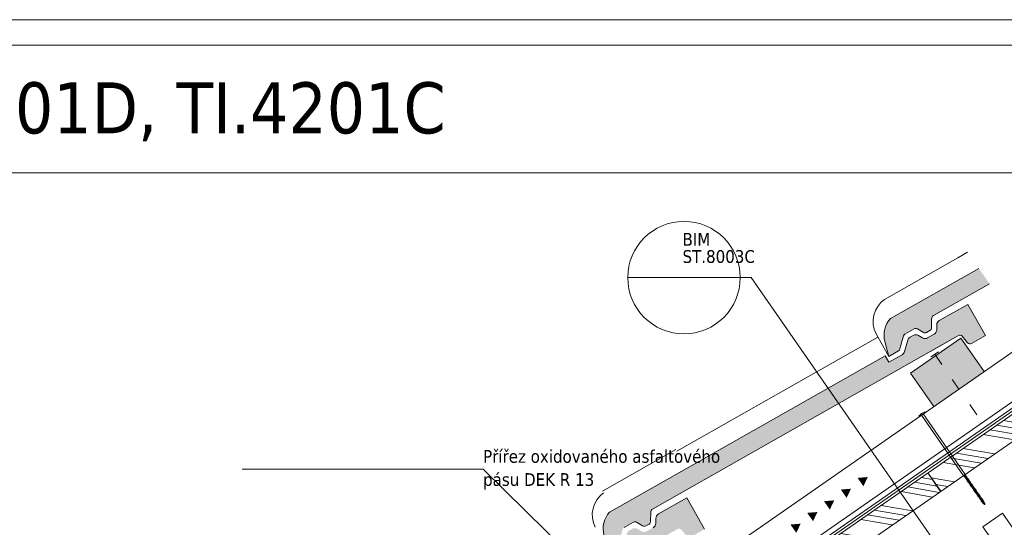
# Model space of a CAD drawing. Header units: millimetres. Extents: x -105824 to -100731, y 43743 to 47488.
# Tile 7 of 25: x -105026 to -104062, y 44981 to 45478. Entities that reach past the tile are written whole.
import ezdxf

# ---------------------------------------------------------------- set-up
doc = ezdxf.new("R2010")
doc.units = ezdxf.units.MM
doc.header["$MEASUREMENT"] = 0
doc.linetypes.add('ASFALT', pattern=[30, 12, -18])
doc.styles.add('GENEROVANÝ_STYL_1', font='tahoma.ttf')
doc.linetypes.add('PE', pattern='A,0,[2,Detail č.2 DETAIL ŘÍMSY1.Shx,S=0.1501,R=0,X=0,Y=0],-0.1501,0', length=0.1501)

msp = doc.modelspace()

# ---------------------------------------------------------------- hatches: boundary and pattern name
at = {"linetype": 'Continuous', "lineweight": 20, "true_color": 0xff6600}
for points in [[(-104133.19, 45185.35, -0.268535), (-104131.39, 45188.41), (-104076.48, 45219.56), (-104086.91, 45234.58), (-104173.47, 45185.48, 0.255685), (-104178.96, 45163.12), (-104175.08, 45148.51), (-104165.62, 45153.88, 0.198911), (-104164.19, 45155.71), (-104160.67, 45168.47, -0.197952), (-104159.24, 45170.29), (-104150.15, 45175.45, -0.267722), (-104147.12, 45175.42), (-104141.08, 45171.88, 0.270431), (-104138.05, 45171.84), (-104134.79, 45173.69, 0.267947), (-104133.26, 45176.31)], [(-104448.37, 44996.09, 0.255685), (-104453.87, 44973.73), (-104449.98, 44959.12), (-104440.52, 44964.49, 0.198911), (-104439.09, 44966.32), (-104435.57, 44979.08, -0.197952), (-104434.14, 44980.9), (-104425.06, 44986.05, -0.267722), (-104422.02, 44986.03), (-104415.99, 44982.49, 0.270431), (-104412.96, 44982.45), (-104409.7, 44984.3, 0.267947), (-104408.16, 44986.92), (-104408.09, 44995.96, -0.268535), (-104406.3, 44999.02), (-104106.99, 45168.81, -0.364957), (-104103.16, 45168.11), (-104097.89, 45161.73, 0.36397), (-104094.05, 45161.02), (-104080.43, 45168.75), (-104097.78, 45199.34), (-104125.61, 45183.55, 0.267947), (-104128.18, 45179.19), (-104128.21, 45174.52, -0.267952), (-104130.77, 45170.16), (-104137.07, 45166.58, -0.267826), (-104142.13, 45166.62), (-104146.15, 45168.99, 0.267949), (-104151.21, 45169.03), (-104154.19, 45167.34, 0.198913), (-104156.57, 45164.28), (-104159.65, 45153.15, -0.198912), (-104162.03, 45150.1), (-104175.1, 45142.69), (-104178.71, 45149.06)], [(-104104.6, 45166.39), (-104153.87, 45132.16), (-104131.05, 45099.31), (-104081.78, 45133.54)], [(-104195.67, 45030.33), (-104205.63, 45029.49), (-104199.92, 45021.28)], [(-104212.09, 45018.91), (-104222.05, 45018.07), (-104216.35, 45009.86)], [(-104723.28, 44806.7, 0.255685), (-104728.77, 44784.34), (-104724.89, 44769.73), (-104715.42, 44775.1, 0.198911), (-104714, 44776.93), (-104710.47, 44789.69, -0.197952), (-104709.05, 44791.51), (-104699.96, 44796.66, -0.267722), (-104696.92, 44796.64), (-104690.89, 44793.1, 0.270431), (-104687.86, 44793.06), (-104684.6, 44794.91, 0.267947), (-104683.06, 44797.52), (-104682.99, 44806.57, -0.268535), (-104681.2, 44809.63), (-104381.89, 44979.41, -0.364957), (-104378.06, 44978.72), (-104372.79, 44972.34, 0.36397), (-104368.96, 44971.63), (-104355.33, 44979.36), (-104372.68, 45009.95), (-104400.52, 44994.16, 0.267947), (-104403.08, 44989.8), (-104403.11, 44985.13, -0.267952), (-104405.68, 44980.76), (-104411.97, 44977.19, -0.267826), (-104417.03, 44977.23), (-104421.06, 44979.6, 0.267949), (-104426.12, 44979.64), (-104429.1, 44977.95, 0.198913), (-104431.48, 44974.89), (-104434.55, 44963.76, -0.198912), (-104436.93, 44960.71), (-104450, 44953.3), (-104453.61, 44959.67)], [(-104228.51, 45007.5), (-104238.48, 45006.66), (-104232.77, 44998.45)], [(-104244.93, 44996.08), (-104254.9, 44995.25), (-104249.19, 44987.03)], [(-104261.36, 44984.67), (-104271.32, 44983.83), (-104265.61, 44975.62)]]:
    msp.add_hatch(color=30, dxfattribs=at).paths.add_polyline_path(points)
h = msp.add_hatch(dxfattribs=at)
h.set_pattern_fill('ANSI34_0001', color=30, style=0, pattern_type=2)
h.set_pattern_definition([(170, (-217132.257, 149208.724), (5.860626, 33.237262), []), (170, (-217136.82, 149215.24), (5.860626, 33.237262), []), (170, (-217141.383, 149221.757), (5.860626, 33.237262), []), (170, (-217145.945, 149228.273), (5.860626, 33.237262), [])])
h.paths.add_polyline_path([(-104136.92, 45034.35), (-104124.36, 45016.28), (-104004.47, 45099.59), (-104017.02, 45117.66)])
h = msp.add_hatch(dxfattribs=at)
h.set_pattern_fill('ANSI34_0001', color=30, style=0, pattern_type=2)
h.set_pattern_definition([(170, (-217251.993, 149125.527), (5.860626, 33.237262), []), (170, (-217256.556, 149132.043), (5.860626, 33.237262), []), (170, (-217261.12, 149138.56), (5.860626, 33.237262), []), (170, (-217265.68, 149145.076), (5.860626, 33.237262), [])])
h.paths.add_polyline_path([(-104256.65, 44951.15), (-104244.1, 44933.08), (-104124.2, 45016.39), (-104136.76, 45034.46)])

# ---------------------------------------------------------------- linework, layer by layer
at = {"color": 154, "linetype": 'Continuous', "lineweight": 13}
for p, q in [((-105548.58, 45328.11), (-103498.58, 45328.11)), ((-104430.52, 45225.55), (-104309.64, 45225.55)), ((-104309.64, 45225.55), (-103939.86, 44693.36)), ((-104063.67, 44995.02), (-104082.92, 44981.75)), ((-103925.79, 44794.99), (-104063.67, 44995.02)), ((-103945.04, 44781.72), (-104082.92, 44981.75))]:
    msp.add_line(p, q, dxfattribs=at)
at = {"color": 48, "linetype": 'Continuous', "lineweight": 20, "true_color": 0x5a400a}
for p, q in [((-104097.93, 45250.43), (-104107.58, 45244.95)), ((-104107.58, 45244.95), (-104179.29, 45204.27)), ((-104175.08, 45148.51), (-104187.56, 45170.51)), ((-104884.38, 44575.86), (-104037.89, 45164.04)), ((-104185.68, 45167.2), (-104382.48, 45055.56)), ((-104153.87, 45132.16), (-104104.6, 45166.39)), ((-104104.6, 45166.39), (-104081.78, 45133.54)), ((-104868.13, 44538.45), (-104015.07, 45131.19)), ((-104153.87, 45132.16), (-104131.05, 45099.31)), ((-104855.86, 44534.8), (-104009.37, 45122.97)), ((-104780.2, 44593.46), (-104012.22, 45127.08)), ((-104843.26, 44516.76), (-103996.78, 45104.93)), ((-104383.59, 45057.23), (-104455.3, 45016.55)), ((-104136.92, 45034.35), (-104124.36, 45016.28)), ((-104136.76, 45034.46), (-104124.2, 45016.39))]:
    msp.add_line(p, q, dxfattribs=at)
at = {"color": 7, "linetype": 'ASFALT', "lineweight": 20}
for p, q in [((-104133.79, 45147.94), (-104126.4, 45153.07)), ((-104130.09, 45150.51), (-104084.44, 45084.81))]:
    msp.add_line(p, q, dxfattribs=at)
at = {"color": 7, "linetype": 'PE', "lineweight": 13}
msp.add_line((-104783.01, 44588.46), (-104010.79, 45125.03), dxfattribs=at)
at = {"color": 7, "linetype": 'Continuous', "lineweight": 20}
for p, q in [((-104139.08, 45093.72), (-104145.45, 45089.31)), ((-104141.3, 45092.19), (-104100.18, 45032.91)), ((-104139.44, 45094.23), (-104140.38, 45093.58)), ((-104139.44, 45094.23), (-104139.08, 45093.72)), ((-104144.86, 45090.47), (-104145.8, 45089.82)), ((-104145.8, 45089.82), (-104145.45, 45089.31)), ((-104143.08, 45090.95), (-104101.97, 45031.67)), ((-104101.36, 45031.61), (-104101.97, 45031.67)), ((-104100.34, 45032.79), (-104101.82, 45031.77)), ((-104101.01, 45031.11), (-104101.36, 45031.61)), ((-104101.28, 45031.69), (-104100.49, 45032.23)), ((-104099.77, 45032.31), (-104101.19, 45030.55)), ((-104101.19, 45030.55), (-104101.01, 45031.11)), ((-104101.19, 45030.55), (-104100.72, 45030.69)), ((-104100.25, 45032.18), (-104101.01, 45031.11)), ((-104100.72, 45030.69), (-104099.95, 45031.76)), ((-104100.72, 45030.69), (-104100.29, 45030.07)), ((-104099.05, 45031.27), (-104100.47, 45029.51)), ((-104100.47, 45029.51), (-104100.29, 45030.07)), ((-104100.34, 45032.32), (-104100.18, 45032.91)), ((-104100.25, 45032.18), (-104100.34, 45032.32)), ((-104099.52, 45031.14), (-104100.29, 45030.07)), ((-104100.25, 45032.18), (-104099.77, 45032.31)), ((-104099.99, 45029.64), (-104099.23, 45030.71)), ((-104099.99, 45029.64), (-104099.56, 45029.02)), ((-104099.95, 45031.76), (-104099.77, 45032.31)), ((-104099.95, 45031.76), (-104099.52, 45031.14)), ((-104098.32, 45030.22), (-104099.74, 45028.46)), ((-104099.74, 45028.46), (-104099.56, 45029.02)), ((-104099.74, 45028.46), (-104099.27, 45028.59)), ((-104098.8, 45030.09), (-104099.56, 45029.02)), ((-104099.52, 45031.14), (-104099.05, 45031.27)), ((-104099.27, 45028.59), (-104098.5, 45029.67)), ((-104099.27, 45028.59), (-104098.83, 45027.97)), ((-104099.23, 45030.71), (-104099.05, 45031.27)), ((-104099.23, 45030.71), (-104098.8, 45030.09)), ((-104097.6, 45029.18), (-104099.01, 45027.42)), ((-104099.01, 45027.42), (-104098.83, 45027.97)), ((-104099.01, 45027.42), (-104098.54, 45027.55)), ((-104098.07, 45029.04), (-104098.83, 45027.97)), ((-104098.8, 45030.09), (-104098.32, 45030.22)), ((-104098.54, 45027.55), (-104097.78, 45028.62)), ((-104098.54, 45027.55), (-104098.11, 45026.93)), ((-104098.5, 45029.67), (-104098.32, 45030.22)), ((-104098.5, 45029.67), (-104098.07, 45029.04)), ((-104096.87, 45028.13), (-104098.29, 45026.37)), ((-104098.29, 45026.37), (-104098.11, 45026.93)), ((-104098.29, 45026.37), (-104097.81, 45026.5)), ((-104097.34, 45028), (-104098.11, 45026.93)), ((-104098.07, 45029.04), (-104097.6, 45029.18)), ((-104097.81, 45026.5), (-104097.05, 45027.57)), ((-104097.81, 45026.5), (-104097.38, 45025.88)), ((-104097.78, 45028.62), (-104097.6, 45029.18)), ((-104097.78, 45028.62), (-104097.34, 45028)), ((-104096.14, 45027.08), (-104097.56, 45025.33)), ((-104097.56, 45025.33), (-104097.38, 45025.88)), ((-104097.56, 45025.33), (-104097.09, 45025.46)), ((-104096.62, 45026.95), (-104097.38, 45025.88)), ((-104097.34, 45028), (-104096.87, 45028.13)), ((-104097.09, 45025.46), (-104096.32, 45026.53)), ((-104097.09, 45025.46), (-104096.66, 45024.84)), ((-104097.05, 45027.57), (-104096.87, 45028.13)), ((-104097.05, 45027.57), (-104096.62, 45026.95)), ((-104095.42, 45026.04), (-104096.84, 45024.28)), ((-104096.84, 45024.28), (-104096.66, 45024.84)), ((-104096.84, 45024.28), (-104096.36, 45024.41)), ((-104095.89, 45025.91), (-104096.66, 45024.84)), ((-104096.62, 45026.95), (-104096.14, 45027.08)), ((-104096.36, 45024.41), (-104095.6, 45025.48)), ((-104096.36, 45024.41), (-104095.93, 45023.79)), ((-104096.32, 45026.53), (-104096.14, 45027.08)), ((-104096.32, 45026.53), (-104095.89, 45025.91)), ((-104094.69, 45024.99), (-104096.11, 45023.23)), ((-104095.17, 45024.86), (-104095.93, 45023.79)), ((-104095.89, 45025.91), (-104095.42, 45026.04)), ((-104095.64, 45023.36), (-104094.87, 45024.44)), ((-104095.6, 45025.48), (-104095.42, 45026.04)), ((-104095.6, 45025.48), (-104095.17, 45024.86)), ((-104093.97, 45023.95), (-104095.39, 45022.19)), ((-104095.17, 45024.86), (-104094.69, 45024.99)), ((-104094.87, 45024.44), (-104094.69, 45024.99)), ((-104094.87, 45024.44), (-104094.44, 45023.81)), ((-104094.44, 45023.81), (-104093.97, 45023.95)), ((-104094.15, 45023.39), (-104093.97, 45023.95)), ((-104096.11, 45023.23), (-104095.93, 45023.79)), ((-104096.11, 45023.23), (-104095.64, 45023.36)), ((-104095.64, 45023.36), (-104095.21, 45022.74)), ((-104095.39, 45022.19), (-104095.21, 45022.74)), ((-104095.39, 45022.19), (-104094.91, 45022.32)), ((-104094.44, 45023.81), (-104095.21, 45022.74)), ((-104094.91, 45022.32), (-104094.15, 45023.39)), ((-104094.91, 45022.32), (-104094.48, 45021.7)), ((-104093.24, 45022.9), (-104094.66, 45021.14)), ((-104094.66, 45021.14), (-104094.48, 45021.7)), ((-104094.66, 45021.14), (-104094.19, 45021.27)), ((-104093.72, 45022.77), (-104094.48, 45021.7)), ((-104094.19, 45021.27), (-104093.42, 45022.34)), ((-104094.19, 45021.27), (-104093.76, 45020.65)), ((-104094.15, 45023.39), (-104093.72, 45022.77)), ((-104092.52, 45021.85), (-104093.94, 45020.1)), ((-104093.94, 45020.1), (-104093.76, 45020.65)), ((-104093.94, 45020.1), (-104093.46, 45020.23)), ((-104092.99, 45021.72), (-104093.76, 45020.65)), ((-104093.72, 45022.77), (-104093.24, 45022.9)), ((-104093.46, 45020.23), (-104092.7, 45021.3)), ((-104093.46, 45020.23), (-104093.03, 45019.61)), ((-104093.42, 45022.34), (-104093.24, 45022.9)), ((-104093.42, 45022.34), (-104092.99, 45021.72)), ((-104091.79, 45020.81), (-104093.21, 45019.05)), ((-104093.21, 45019.05), (-104093.03, 45019.61)), ((-104093.21, 45019.05), (-104092.74, 45019.18)), ((-104092.27, 45020.68), (-104093.03, 45019.61)), ((-104092.99, 45021.72), (-104092.52, 45021.85)), ((-104092.74, 45019.18), (-104091.97, 45020.25)), ((-104092.74, 45019.18), (-104092.31, 45018.56)), ((-104092.7, 45021.3), (-104092.52, 45021.85)), ((-104092.7, 45021.3), (-104092.27, 45020.68)), ((-104091.07, 45019.76), (-104092.49, 45018)), ((-104092.49, 45018), (-104092.31, 45018.56)), ((-104092.49, 45018), (-104092.01, 45018.13)), ((-104091.54, 45019.63), (-104092.31, 45018.56)), ((-104092.27, 45020.68), (-104091.79, 45020.81)), ((-104092.01, 45018.13), (-104091.25, 45019.21)), ((-104092.01, 45018.13), (-104091.58, 45017.51)), ((-104091.97, 45020.25), (-104091.79, 45020.81)), ((-104091.97, 45020.25), (-104091.54, 45019.63)), ((-104090.34, 45018.72), (-104091.76, 45016.96)), ((-104091.76, 45016.96), (-104091.58, 45017.51)), ((-104091.76, 45016.96), (-104091.29, 45017.09)), ((-104090.82, 45018.58), (-104091.58, 45017.51)), ((-104091.54, 45019.63), (-104091.07, 45019.76)), ((-104091.29, 45017.09), (-104090.52, 45018.16)), ((-104091.29, 45017.09), (-104090.86, 45016.47)), ((-104091.25, 45019.21), (-104091.07, 45019.76)), ((-104091.25, 45019.21), (-104090.82, 45018.58)), ((-104089.62, 45017.67), (-104091.03, 45015.91)), ((-104091.03, 45015.91), (-104090.86, 45016.47)), ((-104091.03, 45015.91), (-104090.56, 45016.04)), ((-104090.09, 45017.54), (-104090.86, 45016.47)), ((-104090.82, 45018.58), (-104090.34, 45018.72)), ((-104090.56, 45016.04), (-104089.8, 45017.11)), ((-104090.56, 45016.04), (-104090.13, 45015.42)), ((-104090.52, 45018.16), (-104090.34, 45018.72)), ((-104090.52, 45018.16), (-104090.09, 45017.54)), ((-104088.89, 45016.62), (-104090.31, 45014.87)), ((-104090.31, 45014.87), (-104090.13, 45015.42)), ((-104090.31, 45014.87), (-104089.83, 45015)), ((-104089.36, 45016.49), (-104090.13, 45015.42)), ((-104090.09, 45017.54), (-104089.62, 45017.67)), ((-104089.83, 45015), (-104089.07, 45016.07)), ((-104089.83, 45015), (-104089.4, 45014.38)), ((-104089.8, 45017.11), (-104089.62, 45017.67)), ((-104089.8, 45017.11), (-104089.36, 45016.49)), ((-104088.16, 45015.58), (-104089.58, 45013.82)), ((-104089.58, 45013.82), (-104089.4, 45014.38)), ((-104088.64, 45015.45), (-104089.4, 45014.38)), ((-104089.36, 45016.49), (-104088.89, 45016.62)), ((-104089.11, 45013.95), (-104088.34, 45015.02)), ((-104089.07, 45016.07), (-104088.89, 45016.62)), ((-104089.07, 45016.07), (-104088.64, 45015.45)), ((-104087.44, 45014.53), (-104088.86, 45012.77)), ((-104087.91, 45014.4), (-104088.68, 45013.33)), ((-104088.64, 45015.45), (-104088.16, 45015.58)), ((-104088.34, 45015.02), (-104088.16, 45015.58)), ((-104088.34, 45015.02), (-104087.91, 45014.4)), ((-104087.91, 45014.4), (-104087.44, 45014.53)), ((-104087.62, 45013.98), (-104087.44, 45014.53)), ((-104089.58, 45013.82), (-104089.11, 45013.95)), ((-104089.11, 45013.95), (-104088.68, 45013.33)), ((-104088.86, 45012.77), (-104088.68, 45013.33)), ((-104088.86, 45012.77), (-104088.38, 45012.9)), ((-104088.38, 45012.9), (-104087.62, 45013.98)), ((-104088.38, 45012.9), (-104087.95, 45012.28)), ((-104086.71, 45013.49), (-104088.13, 45011.73)), ((-104088.13, 45011.73), (-104087.95, 45012.28)), ((-104088.13, 45011.73), (-104087.66, 45011.86)), ((-104087.19, 45013.35), (-104087.95, 45012.28)), ((-104087.66, 45011.86), (-104086.89, 45012.93)), ((-104087.66, 45011.86), (-104087.23, 45011.24)), ((-104087.62, 45013.98), (-104087.19, 45013.35)), ((-104085.99, 45012.44), (-104087.41, 45010.68)), ((-104087.41, 45010.68), (-104087.23, 45011.24)), ((-104087.41, 45010.68), (-104086.93, 45010.81)), ((-104086.46, 45012.31), (-104087.23, 45011.24)), ((-104087.19, 45013.35), (-104086.71, 45013.49)), ((-104086.93, 45010.81), (-104086.17, 45011.88)), ((-104086.93, 45010.81), (-104086.5, 45010.19)), ((-104086.89, 45012.93), (-104086.71, 45013.49)), ((-104086.89, 45012.93), (-104086.46, 45012.31)), ((-104085.26, 45011.39), (-104086.68, 45009.64)), ((-104086.68, 45009.64), (-104086.5, 45010.19)), ((-104086.68, 45009.64), (-104086.21, 45009.77)), ((-104085.74, 45011.26), (-104086.5, 45010.19)), ((-104086.46, 45012.31), (-104085.99, 45012.44)), ((-104086.21, 45009.77), (-104085.44, 45010.84)), ((-104086.21, 45009.77), (-104085.78, 45009.15)), ((-104086.17, 45011.88), (-104085.99, 45012.44)), ((-104086.17, 45011.88), (-104085.74, 45011.26)), ((-104084.54, 45010.35), (-104085.96, 45008.59)), ((-104085.96, 45008.59), (-104085.78, 45009.15)), ((-104085.96, 45008.59), (-104085.48, 45008.72)), ((-104085.01, 45010.22), (-104085.78, 45009.15)), ((-104085.74, 45011.26), (-104085.26, 45011.39)), ((-104085.48, 45008.72), (-104084.72, 45009.79)), ((-104085.48, 45008.72), (-104085.05, 45008.1)), ((-104085.44, 45010.84), (-104085.26, 45011.39)), ((-104085.44, 45010.84), (-104085.01, 45010.22)), ((-104083.81, 45009.3), (-104085.23, 45007.54)), ((-104085.23, 45007.54), (-104085.05, 45008.1)), ((-104085.23, 45007.54), (-104084.76, 45007.67)), ((-104084.29, 45009.17), (-104085.05, 45008.1)), ((-104085.01, 45010.22), (-104084.54, 45010.35)), ((-104084.76, 45007.67), (-104083.99, 45008.75)), ((-104084.76, 45007.67), (-104084.33, 45007.05)), ((-104084.72, 45009.79), (-104084.54, 45010.35)), ((-104084.72, 45009.79), (-104084.29, 45009.17)), ((-104083.09, 45008.26), (-104084.51, 45006.5)), ((-104084.51, 45006.5), (-104084.33, 45007.05)), ((-104084.51, 45006.5), (-104084.03, 45006.63)), ((-104083.56, 45008.12), (-104084.33, 45007.05)), ((-104084.29, 45009.17), (-104083.81, 45009.3)), ((-104084.03, 45006.63), (-104083.6, 45006.01)), ((-104084.02, 45006.61), (-104083.26, 45007.68)), ((-104083.99, 45008.75), (-104083.81, 45009.3)), ((-104083.99, 45008.75), (-104083.56, 45008.12)), ((-104082.36, 45007.21), (-104083.78, 45005.45)), ((-104083.78, 45005.45), (-104083.6, 45006.01)), ((-104083.78, 45005.45), (-104083.31, 45005.58)), ((-104082.84, 45007.08), (-104083.6, 45006.01)), ((-104083.56, 45008.12), (-104083.09, 45008.26)), ((-104083.31, 45005.58), (-104082.54, 45006.65)), ((-104082.83, 45005.02), (-104083.31, 45005.58)), ((-104083.27, 45007.7), (-104083.09, 45008.26)), ((-104083.27, 45007.7), (-104082.84, 45007.08)), ((-104081.69, 45006.08), (-104082.96, 45004.54)), ((-104082.96, 45004.54), (-104082.83, 45005.02)), ((-104082.96, 45004.54), (-104082.48, 45004.68)), ((-104082.84, 45007.08), (-104082.36, 45007.21)), ((-104082.11, 45006.03), (-104082.83, 45005.02)), ((-104082.54, 45006.65), (-104082.36, 45007.21)), ((-104082.54, 45006.65), (-104082.11, 45006.03)), ((-104082.48, 45004.68), (-104081.87, 45005.53)), ((-104081.97, 45004.17), (-104082.48, 45004.68)), ((-104082.11, 45006.03), (-104081.69, 45006.08)), ((-104081.13, 45004.81), (-104082.09, 45003.7)), ((-104081.54, 45004.77), (-104081.97, 45004.17)), ((-104081.87, 45005.53), (-104081.69, 45006.08)), ((-104081.54, 45004.77), (-104081.87, 45005.53)), ((-104081.54, 45004.77), (-104081.13, 45004.81)), ((-104081.31, 45004.25), (-104081.13, 45004.81)), ((-104082.09, 45003.7), (-104081.97, 45004.17)), ((-104082.09, 45003.7), (-104081.61, 45003.83)), ((-104081.61, 45003.83), (-104081.31, 45004.25)), ((-104081.38, 45003.6), (-104081.61, 45003.83)), ((-104081.11, 45003.79), (-104081.31, 45004.25))]:
    msp.add_line(p, q, dxfattribs=at)
at = {"color": 30, "linetype": 'Continuous', "lineweight": 20, "true_color": 0xff6600}
msp.add_lwpolyline([(-105573.58, 45478.11), (-103473.58, 45478.11)], dxfattribs=at)
at = {"color": 154, "linetype": 'Continuous', "lineweight": 13}
msp.add_lwpolyline([(-105548.58, 44018.11), (-105548.58, 45453.11), (-103498.58, 45453.11), (-103498.58, 44018.11)], close=True, dxfattribs=at)
at = {"color": 48, "linetype": 'Continuous', "lineweight": 20, "true_color": 0x5a400a}
for points in [[(-104076.48, 45219.56), (-104131.39, 45188.41, 0.268535), (-104133.19, 45185.35), (-104133.26, 45176.31, -0.267947), (-104134.79, 45173.69), (-104138.05, 45171.84, -0.270431), (-104141.08, 45171.88), (-104147.12, 45175.42, 0.267722), (-104150.15, 45175.45), (-104159.24, 45170.29, 0.197952), (-104160.67, 45168.47), (-104164.19, 45155.71, -0.198911), (-104165.62, 45153.88), (-104175.08, 45148.51), (-104178.96, 45163.12, -0.255685), (-104173.47, 45185.48), (-104086.91, 45234.58)], [(-104453.87, 44973.73, -0.255685), (-104448.37, 44996.09), (-104178.71, 45149.06), (-104175.1, 45142.69), (-104162.03, 45150.1, 0.198912), (-104159.65, 45153.15), (-104156.57, 45164.28, -0.198913), (-104154.19, 45167.34), (-104151.21, 45169.03, -0.267949), (-104146.15, 45168.99), (-104142.13, 45166.62, 0.267826), (-104137.07, 45166.58), (-104130.77, 45170.16, 0.267952), (-104128.21, 45174.52), (-104128.18, 45179.19, -0.267947), (-104125.61, 45183.55), (-104097.78, 45199.34), (-104080.43, 45168.75), (-104094.05, 45161.02, -0.36397), (-104097.89, 45161.73), (-104103.16, 45168.11, 0.364957), (-104106.99, 45168.81), (-104134.3, 45153.31)], [(-104109.63, 45167.31), (-104406.3, 44999.02, 0.268535), (-104408.09, 44995.96), (-104408.16, 44986.92, -0.267947), (-104409.7, 44984.3), (-104412.96, 44982.45, -0.270431), (-104415.99, 44982.49), (-104422.02, 44986.03, 0.267722), (-104425.06, 44986.05), (-104434.14, 44980.9, 0.197952)], [(-104405.68, 44980.76, 0.267952), (-104403.11, 44985.13), (-104403.08, 44989.8, -0.267947), (-104400.52, 44994.16), (-104372.68, 45009.95), (-104355.33, 44979.36)]]:
    msp.add_lwpolyline(points, format="xyb", dxfattribs=at)
at = {"color": 154, "linetype": 'Continuous', "lineweight": 13, "flags": 128}
msp.add_lwpolyline([(-104221.1, 44692.42), (-104572.2, 45038.2), (-104807.86, 45038.2)], dxfattribs=at)
at = {"color": 154, "linetype": 'Continuous', "lineweight": 13}
msp.add_circle((-104375.52, 45225.55), 55, dxfattribs=at)
at = {"color": 48, "linetype": 'Continuous', "lineweight": 20, "true_color": 0x5a400a}
for centre in [(-104163.52, 45182.52), (-104438.43, 44993.13)]:
    msp.add_arc(centre, 26.87, 125.93335, 206.54856, dxfattribs=at)
at = {"color": 7, "linetype": 'Continuous', "lineweight": 20}
for centre, radius, start, end in [((-104139.16, 45087.04), 6.65, 100.56819, 148.9163), ((-104081.27, 45003.74), 0.175, 220.06085, 29.42364)]:
    msp.add_arc(centre, radius, start, end, dxfattribs=at)

# ---------------------------------------------------------------- texts
at = {"color": 154, "linetype": 'Continuous', "lineweight": 13, "attachment_point": 7, "style": 'GENEROVANÝ_STYL_1'}
for s, insert, char_height in [('\\A1;{\\pql;\\fTahoma|b0|i0|c238|p34;ST.8003C, TI.1401D, TI.4201C}', (-105498.58, 45358.85), 50), ('\\A1;{\\pql;\\fTahoma|b0|i0|c238|p34;BIM}', (-104376.97, 45256.81), 12.5), ('\\A1;{\\pql;\\fTahoma|b0|i0|c238|p34;ST.8003C}', (-104376.97, 45239.76), 12.5), ('\\A1;{\\pql;\\fTahoma|b0|i0|c238|p34;Přířez oxidovaného asfaltového}', (-104572.2, 45044.04), 12.5), ('\\A1;{\\pql;\\fTahoma|b0|i0|c238|p34;pásu DEK R 13}', (-104572.2, 45018.07), 12.5)]:
    msp.add_mtext(s, dxfattribs=dict(at, insert=insert, char_height=char_height))

doc.saveas('drawing.dxf')
